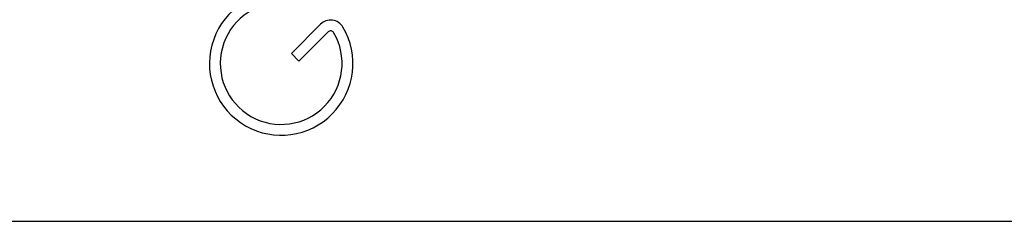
# Model space of a CAD drawing. Header units: inches. Extents: x 170 to 284, y 215 to 248.
# Tile 131 of 256: x 186.2569 to 186.5507, y 224.166 to 224.2262. Entities that reach past the tile are written whole.
import ezdxf

# ---------------------------------------------------------------- set-up
doc = ezdxf.new("R2010")
doc.units = ezdxf.units.IN
doc.header["$LTSCALE"] = 0.25
doc.header["$MEASUREMENT"] = 0
doc.layers.add('RH BENCH MOUNT', color=7, linetype='Continuous')

msp = doc.modelspace()

# ---------------------------------------------------------------- linework, layer by layer
at = {"layer": 'RH BENCH MOUNT'}
for p, q in [((186.34661, 224.22481), (186.33792, 224.21612)), ((186.3402, 224.21383), (186.3489, 224.22253)), ((186.33792, 224.21612), (186.3402, 224.21383)), ((186.2174, 224.16601), (186.81855, 224.16601))]:
    msp.add_line(p, q, dxfattribs=at)
for centre, radius, start, end in [((186.33489, 224.21309), 0.0214, 90, 30.5225), ((186.33489, 224.21309), 0.01817, 90, 30.5225), ((186.34964, 224.22178), 0.00428, 30.5225, 135), ((186.34964, 224.22178), 0.00105, 30.5225, 135)]:
    msp.add_arc(centre, radius, start, end, dxfattribs=at)

doc.saveas('drawing.dxf')
